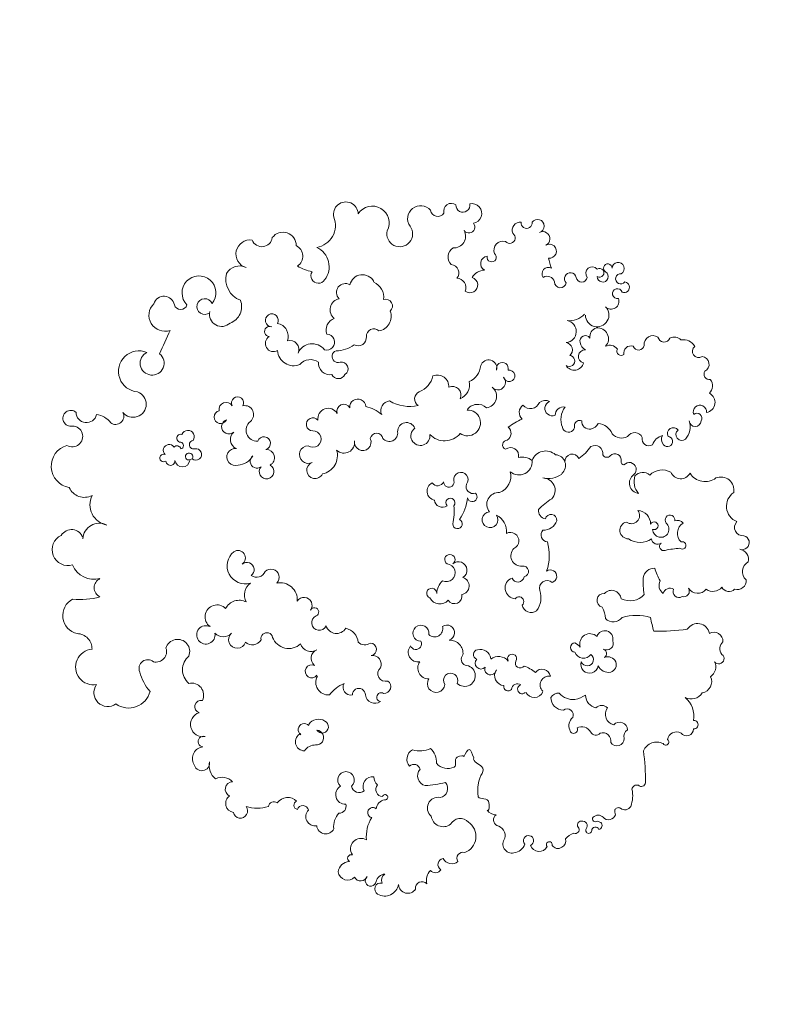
# Model space of a CAD drawing. Header units: millimetres. Extents: x 6567289036 to 6568990308, y 5976640423 to 5977332400.
# Tile 66 of 216: x 6568108347 to 6568110062, y 5976985820 to 5976988080. Entities that reach past the tile are written whole.
import ezdxf

# ---------------------------------------------------------------- set-up
doc = ezdxf.new("R2010")
doc.units = ezdxf.units.MM
doc.layers.add('ZAGOSPODAROWANIE_DRZEWA', color=110, linetype='Continuous', lineweight=5)

# ---------------------------------------------------------------- blocks, each defined once
blk = doc.blocks.new('drz_353_r')
at = {"color": 114, "lineweight": 15}
for centre, radius, start, end in [((-6.63670136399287, 155.6691348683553), 3.279959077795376, 341.4309206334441, 164.3966416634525), ((1.053173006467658, 154.0173418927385), 4.620750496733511, 74.87799514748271, 172.4478652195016), ((6.690894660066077, 160.8365162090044), 5.020688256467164, 208.0175590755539, 318.5763913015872), ((-13.57907548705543, 156.0356326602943), 3.818282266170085, 225.7097641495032, 7.762637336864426), ((10.8767960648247, 153.4333433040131), 4.103056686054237, 342.7444389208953, 95.8920315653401), ((-30.73116410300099, 145.9315611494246), 5.995372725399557, 79.15295363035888, 202.2104926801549), ((-23.32126256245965, 156.1389898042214), 7.623276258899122, 214.5118902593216, 338.1555621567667), ((12.14917031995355, 149.6871601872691), 3.660271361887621, 297.3506905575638, 43.70560371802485), ((10.36184669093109, 142.296100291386), 5.401218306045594, 325.1651845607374, 50.03950693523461), ((38.69170765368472, 142.7294653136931), 4.193658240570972, 87.09871517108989, 209.6337107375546), ((42.03821326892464, 149.5741323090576), 4.108509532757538, 220.2824870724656, 310.1999449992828), ((46.61878362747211, 144.9915206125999), 2.409691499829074, 306.8909975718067, 143.1678100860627), ((-88.49867492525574, 136.9828397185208), 3.565252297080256, 26.21625823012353, 174.998151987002), ((-84.03451029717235, 140.7723707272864), 2.55070497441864, 240.2511112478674, 7.065516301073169), ((-78.57114260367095, 137.3895719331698), 4.718184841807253, 43.96005399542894, 128.4208032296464), ((-70.9564190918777, 138.5514679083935), 4.71818792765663, 10.36789680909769, 153.391144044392), ((-42.71475038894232, 138.7331650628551), 8.10615391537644, 301.2628339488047, 37.47656684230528), ((36.05639354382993, 135.2218295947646), 5.527101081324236, 100.5273801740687, 237.882412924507), ((50.43719980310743, 138.1336177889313), 5.471516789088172, 34.31658100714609, 115.6897562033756), ((57.19586015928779, 136.5354538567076), 5.190789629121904, 9.465806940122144, 115.5593220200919), ((-94.45015356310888, 135.7175040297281), 2.871133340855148, 218.692770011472, 33.29677055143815), ((-66.62270831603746, 136.3466036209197), 3.069423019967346, 84.25147801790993, 292.027932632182), ((-63.75439388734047, 134.9760839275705), 2.263533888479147, 56.9005167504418, 220.6596809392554), ((-62.65553672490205, 134.1333202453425), 2.74241597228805, 272.8686036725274, 87.13139632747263), ((11.60255937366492, 135.2903670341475), 5.055992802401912, 302.4176229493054, 50.84262948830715), ((59.36209148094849, 132.3787146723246), 5.81632423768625, 331.2062987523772, 59.47859041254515), ((-94.1092441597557, 128.8660545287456), 5.677583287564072, 117.0485629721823, 192.8650552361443), ((-59.81139961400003, 122.9826067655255), 8.836544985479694, 49.56838747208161, 107.8381450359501), ((-40.8446293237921, 127.4787278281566), 4.916157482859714, 293.3944841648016, 61.62062045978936), ((15.75953341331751, 128.9336828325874), 2.540608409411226, 341.6108745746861, 124.7057161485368), ((73.21525761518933, 122.0011005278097), 11.57864273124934, 80.7965652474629, 139.1318820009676), ((76.9958542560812, 133.5643164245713), 1.933327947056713, 356.0366409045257, 183.9633590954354), ((78.8533960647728, 130.1950780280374), 3.236392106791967, 308.165092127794, 88.74006629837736), ((-96.65147537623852, 124.5038174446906), 4.30757412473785, 134.0099167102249, 207.0431927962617), ((-56.19042359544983, 128.0238429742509), 2.700130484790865, 218.6415009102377, 38.61124316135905), ((-13.56849287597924, 126.0626242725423), 3.250028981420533, 128.2797630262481, 203.6201062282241), ((-10.84875767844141, 131.6777885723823), 5.638269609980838, 212.9162566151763, 314.4162515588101), ((-5.314096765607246, 128.2631692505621), 1.702668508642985, 320.0053295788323, 201.0890334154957), ((35.2094200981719, 129.3366510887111), 39.27896202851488, 183.1637744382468, 193.1130512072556), ((15.93286466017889, 126.6871573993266), 2.663596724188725, 244.7148283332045, 32.85504173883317), ((-70.33635014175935, 116.3310225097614), 104.4255062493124, 359.3392687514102, 7.820719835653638), ((84.62962651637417, 125.5960090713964), 4.299065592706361, 151.4518817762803, 258.1432515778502), ((-101.5622159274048, 119.877643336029), 2.875814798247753, 282.2556499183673, 68.06788478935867), ((-56.64602316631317, 124.1327951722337), 2.756002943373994, 126.8643156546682, 298.1402403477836), ((-53.0084267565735, 121.4407828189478), 2.352390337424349, 308.3383556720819, 173.6107355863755), ((-31.88107804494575, 118.9538276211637), 8.078675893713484, 150.2163900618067, 224.6640277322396), ((-17.02922946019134, 122.5921734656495), 2.221402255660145, 77.44217612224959, 310.657993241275), ((-12.79944892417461, 118.3932747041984), 3.749767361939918, 271.6904383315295, 137.9046950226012), ((17.51677109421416, 122.5739682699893), 3.211440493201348, 147.9373043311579, 255.7062496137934), ((84.95126063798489, 120.6661469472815), 1.404964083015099, 301.0069459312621, 149.0518525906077), ((-53.94877498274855, 122.2895487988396), 3.607611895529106, 239.7151307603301, 311.6926194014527), ((-49.31841851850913, 120.8070770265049), 6.653145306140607, 194.2065662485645, 250.409118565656), ((-8.552775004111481, 116.8506082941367), 2.694846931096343, 274.3312309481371, 37.70019949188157), ((-4.897498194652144, 119.7502302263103), 1.971372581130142, 219.4132560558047, 20.02565739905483), ((-3.403280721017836, 144.3161582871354), 29.95524488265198, 286.5941863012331, 298.6037657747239), ((12.94700932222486, 122.2783624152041), 4.711370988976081, 244.7566410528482, 323.2881192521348), ((91.54007013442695, 116.4831808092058), 6.57813736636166, 153.074731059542, 247.2074903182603), ((-97.5798030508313, 114.7921437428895), 4.067764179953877, 145.9904980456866, 275.997559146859), ((-54.1048308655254, 112.8535494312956), 3.061389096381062, 254.4734277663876, 33.4065379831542), ((-34.24277043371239, 110.1024469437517), 4.638690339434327, 136.8493357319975, 230.3118739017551), ((-15.21255789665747, 107.5152531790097), 6.167555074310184, 88.95161902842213, 176.4084792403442), ((-14.35800058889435, 115.3239669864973), 1.801923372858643, 337.8690948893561, 245.6932248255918), ((-15.78650232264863, 108.8649696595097), 9.131628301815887, 324.5329460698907, 35.46705393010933), ((10.28060693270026, 115.3828649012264), 5.133896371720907, 177.4810051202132, 261.1554653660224), ((47.78219570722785, 107.1790864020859), 21.0004002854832, 161.9621034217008, 198.0378965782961), ((3.467772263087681, 233.6077760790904), 122.3723035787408, 281.4756519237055, 284.4878435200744), ((-97.63034566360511, 108.161076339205), 2.628940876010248, 289.9606463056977, 79.57799052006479), ((-53.21355397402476, 106.4125760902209), 3.887921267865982, 116.1051980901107, 236.7335922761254), ((-19.07018540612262, 104.8978435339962), 3.781870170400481, 322.6436857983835, 127.4152196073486), ((11.41995456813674, 141.442034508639), 31.19170643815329, 266.4549179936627, 280.6903634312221), ((11.37208539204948, 104.2558694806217), 8.760833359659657, 332.3830631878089, 48.24741894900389), ((101.8141667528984, 19.19133591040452), 92.12408876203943, 88.85943182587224, 98.0007784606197), ((103.4297413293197, 109.3938225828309), 1.915814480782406, 316.5435487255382, 83.46051351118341), ((-123.8560417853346, 101.5905719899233), 2.428401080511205, 336.7886501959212, 172.7357866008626), ((-93.71852924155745, 104.5886429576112), 3.209284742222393, 159.9281675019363, 284.1144362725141), ((-40.2011994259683, 103.9140893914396), 3.195877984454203, 42.17126164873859, 229.7124716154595), ((-33.9003942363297, 108.6984301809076), 4.735554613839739, 213.864426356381, 354.1815324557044), ((-34.57054608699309, 113.9069994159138), 7.830656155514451, 250.33999073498, 313.4097009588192), ((106.9186447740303, 107.3440629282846), 2.222257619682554, 160.7664101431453, 261.2130437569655), ((109.5812798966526, 91.94845271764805), 13.53653347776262, 68.72237088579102, 102.8135013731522), ((112.9374752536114, 101.8450717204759), 3.131178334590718, 321.0592651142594, 60.20151061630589), ((-132.4516420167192, 98.78043434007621), 2.785751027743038, 30.92568724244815, 267.0859469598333), ((-127.7011163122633, 100.0133939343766), 2.369160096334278, 175.1887442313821, 52.68536922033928), ((-120.8950203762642, 98.4811655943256), 2.272480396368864, 108.7158376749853, 11.85344306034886), ((-94.50224714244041, 100.2179606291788), 2.009147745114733, 240.452127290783, 38.77601154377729), ((-60.4143996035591, 100.3636776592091), 5.789293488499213, 311.0579408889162, 28.90260844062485), ((-44.47661658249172, 97.31120849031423), 2.94737019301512, 79.81171296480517, 227.0033223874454), ((-43.74372033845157, 101.6881435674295), 1.491123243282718, 261.843568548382, 351.8302150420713), ((-12.26122401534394, 103.5217756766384), 3.912225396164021, 193.5808402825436, 0.6547493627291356), ((19.74218251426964, 95.77417023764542), 4.462081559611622, 97.82386667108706, 227.4345503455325), ((24.48722760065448, 96.59973386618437), 5.261757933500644, 316.3756850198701, 50.78437285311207), ((79.43205346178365, 99.48001944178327), 3.604869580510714, 90.40251346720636, 227.4829822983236), ((82.25796976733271, 104.8249122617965), 3.340294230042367, 211.3957141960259, 287.5309696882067), ((83.2962255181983, 98.22169080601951), 3.418220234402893, 303.7006260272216, 90.53786476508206), ((116.8583875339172, 98.89465631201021), 1.78096490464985, 146.5216518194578, 240.888111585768), ((-132.625234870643, 94.02242656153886), 1.976117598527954, 89.07298489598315, 330.475938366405), ((-117.3715382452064, 95.612733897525), 3.579425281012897, 314.246166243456, 111.2867539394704), ((-92.95473696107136, 95.03711418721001), 4.269493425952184, 126.4788115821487, 207.7584702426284), ((-53.96649121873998, 89.19199282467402), 7.302302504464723, 111.2394049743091, 176.1872776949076), ((-47.81189339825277, 93.60945585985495), 2.03635472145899, 296.3365302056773, 49.39655265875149), ((37.55594900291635, 92.70236961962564), 3.740494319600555, 76.6158912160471, 253.4920222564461), ((39.6272310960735, 93.53014497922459), 3.058679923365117, 330.1153852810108, 113.2101374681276), ((49.98677489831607, 94.08660384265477), 4.168917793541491, 117.4453891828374, 202.550643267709), ((49.27074795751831, 94.16875275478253), 3.813111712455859, 18.4879307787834, 108.4290538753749), ((47.54349779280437, 94.4383492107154), 5.425541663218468, 296.8503566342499, 9.972383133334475), ((72.22776983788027, 97.80887474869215), 4.868944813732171, 232.7561332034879, 348.3173003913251), ((84.41241785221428, 91.71778830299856), 3.742397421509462, 77.96351266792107, 198.0035567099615), ((116.0595637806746, 105.9734165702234), 8.732330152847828, 269.341091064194, 284.8945948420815), ((117.43825859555, 94.4466457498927), 3.206949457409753, 309.4653554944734, 74.33571135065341), ((-130.4838234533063, 90.30963309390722), 1.989374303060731, 328.0254923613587, 211.9745076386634), ((-128.7410499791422, 91.76977486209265), 2.514205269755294, 268.7415112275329, 149.4262598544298), ((-111.1147360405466, 89.1755635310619), 5.397478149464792, 270.4001136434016, 134.1460021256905), ((-100.1463018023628, 89.32887309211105), 5.048550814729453, 47.4590660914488, 185.6162133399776), ((-47.45620344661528, 88.10922251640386), 3.715834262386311, 81.5235624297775, 209.0219035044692), ((19.89553161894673, 92.2501714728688), 3.180534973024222, 175.7148065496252, 346.810497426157), ((28.95005738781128, 80.11282605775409), 12.87330084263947, 92.9118312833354, 117.5685740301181), ((44.32859666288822, 91.28045450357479), 2.174085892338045, 33.73454686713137, 160.501025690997), ((71.6859858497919, 91.28362553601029), 3.578023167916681, 132.2326987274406, 227.767301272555), ((79.23543749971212, 88.54666638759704), 2.583659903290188, 296.0750098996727, 51.23159102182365), ((121.8845947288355, 89.62826612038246), 3.359462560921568, 135.7884477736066, 224.2115522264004), ((116.4078143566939, 92.11784097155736), 5.571994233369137, 330.0426918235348, 346.3145920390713), ((123.221759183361, 89.58203678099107), 1.855467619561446, 10.52882097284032, 138.9907580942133), ((-130.2728657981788, 86.93859023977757), 2.995922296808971, 129.3235252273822, 309.3228084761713), ((-101.1429872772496, 90.04601265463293), 4.205811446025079, 196.7374014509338, 278.3823849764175), ((-62.25653642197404, 85.67443770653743), 3.591299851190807, 265.8202528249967, 10.13688238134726), ((-63.96582579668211, 85.00429598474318), 5.403780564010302, 13.94448640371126, 59.86150906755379), ((-65.66132505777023, 65.84819490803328), 25.34207140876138, 36.23694425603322, 53.8316598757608), ((39.86852177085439, 85.86607622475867), 4.685713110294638, 136.0847328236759, 287.9789611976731), ((42.38650457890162, 82.85647091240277), 4.081666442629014, 289.1539419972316, 55.6413665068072), ((47.06757550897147, 84.5955369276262), 2.882847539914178, 290.2485199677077, 145.5585031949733), ((49.32973333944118, 85.66919827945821), 3.984306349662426, 251.4971789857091, 80.40267095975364), ((63.33459877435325, 89.89380406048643), 6.078349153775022, 271.5115232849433, 348.0417952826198), ((82.5344402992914, 82.13168942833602), 4.630690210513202, 117.8513411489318, 207.910139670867), ((120.1913433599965, 88.45184416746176), 1.367753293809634, 238.4969749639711, 40.24219532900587), ((125.6423214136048, 88.365746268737), 1.665742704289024, 110.9773836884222, 269.6530524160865), ((125.4971967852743, 85.33206036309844), 1.374622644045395, 236.6048102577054, 84.36237605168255), ((-128.790807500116, 82.09269448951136), 2.562350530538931, 279.3529952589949, 80.6470047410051), ((-117.9852245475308, 76.41648184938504), 9.49950433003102, 353.5575597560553, 46.93689709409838), ((-99.1905635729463, 83.77696083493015), 2.497622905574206, 122.42749847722, 286.0622586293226), ((-99.13134150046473, 85.97061539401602), 4.637021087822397, 277.8312866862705, 331.7835873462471), ((-92.0683114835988, 83.52385154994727), 2.987882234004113, 175.1163643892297, 348.6426147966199), ((-90.19795926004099, 78.66487398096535), 4.399928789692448, 301.8936954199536, 76.0727023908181), ((-60.12997179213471, 81.18036705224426), 2.556638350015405, 159.0934623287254, 254.0916347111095), ((50.14124869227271, 72.36428728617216), 12.63784614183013, 134.2995786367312, 148.3231947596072), ((47.61284514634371, 74.66367659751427), 18.33124360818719, 13.68568244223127, 29.95767967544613), ((123.4147787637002, 82.41007674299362), 2.2149456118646, 53.23209208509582, 190.2783545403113), ((123.0298167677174, 81.9309428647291), 1.796400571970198, 177.3224161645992, 322.7491053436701), ((-127.7562140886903, 76.89320700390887), 2.741796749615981, 103.0300061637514, 314.248518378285), ((-103.5101525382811, 74.48921759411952), 5.108697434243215, 4.940708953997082, 170.2930474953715), ((-95.09990538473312, 74.48478111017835), 3.350140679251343, 39.47779325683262, 172.3768001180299), ((-89.98652842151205, 76.34224415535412), 2.542146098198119, 326.2310160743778, 173.8467849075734), ((-60.07610952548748, 76.01080140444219), 2.81392009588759, 280.4636433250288, 105.5559696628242), ((-43.91410531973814, 77.75034794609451), 3.344117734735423, 113.0033141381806, 275.1478305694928), ((41.55593540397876, 79.17632031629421), 2.1768845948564, 184.6256858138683, 355.3743141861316), ((56.99792316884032, 78.18269799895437), 8.465330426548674, 310.8110801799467, 5.545557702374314), ((72.53929120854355, 75.39779830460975), 2.852502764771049, 67.72323637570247, 216.4697404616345), ((77.50480047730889, 81.2834645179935), 5.061994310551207, 219.8859820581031, 292.0692576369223), ((79.18864978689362, 78.35377730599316), 1.774865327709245, 277.0578099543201, 114.8640215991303), ((125.101827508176, 79.14132490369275), 1.819317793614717, 339.3923062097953, 110.6665458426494), ((133.5306652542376, 80.34470098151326), 6.974057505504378, 195.3293931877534, 234.1159530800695), ((-126.2529198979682, 72.30559294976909), 2.655430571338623, 268.7815224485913, 81.12114144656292), ((-64.90039806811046, 73.86762611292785), 3.997780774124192, 170.7850430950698, 267.8610333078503), ((-63.13913870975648, 81.70748325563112), 9.187492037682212, 231.5947759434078, 292.8932062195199), ((-42.06003569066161, 69.752875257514), 4.918779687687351, 40.24721248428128, 176.5873595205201), ((-47.1254515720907, 66.60604422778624), 11.08913002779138, 347.8672120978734, 34.77529373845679), ((64.50697120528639, 73.66048067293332), 5.738572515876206, 269.5238626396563, 0.4173008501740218), ((130.2540848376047, 71.44289586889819), 3.351066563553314, 26.48494508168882, 104.00959733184), ((130.8036294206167, 71.14361815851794), 3.036303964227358, 301.1463687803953, 36.21098894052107), ((-140.4058659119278, 67.31246768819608), 3.195680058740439, 352.9989309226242, 211.16241818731), ((-153.8971195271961, 137.2441893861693), 72.26849512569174, 283.3307621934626, 287.1448010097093), ((-130.0296794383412, 66.79609275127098), 2.916654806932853, 151.5155718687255, 304.5783351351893), ((-125.3471669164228, 66.23903545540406), 3.544820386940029, 105.7502124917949, 211.3524410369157), ((-68.20523262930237, 68.58715140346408), 3.407406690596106, 201.3914763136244, 22.16408502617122), ((-42.05275626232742, 65.58900821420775), 6.63641967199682, 137.8134528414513, 249.5562909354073), ((-30.65217438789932, 64.25054603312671), 5.631898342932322, 46.18747175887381, 179.7476345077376), ((3.251809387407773, 87.61057398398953), 35.6740318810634, 212.7447669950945, 225.2948676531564), ((-16.94911657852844, 68.00456055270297), 2.635777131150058, 83.36923473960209, 257.687044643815), ((-18.87544587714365, 64.44814699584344), 6.565145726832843, 358.491800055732, 70.13672690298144), ((8.870928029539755, 67.6824329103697), 2.936031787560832, 18.27468822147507, 214.8083968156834), ((14.37512378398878, 66.26381899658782), 3.584716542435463, 139.2644400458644, 286.837121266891), ((66.38175775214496, 71.29372253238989), 3.881198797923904, 172.8686080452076, 240.3084819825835), ((132.0635767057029, 67.2226450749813), 1.358322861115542, 76.78551807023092, 311.3146765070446), ((-151.9708629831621, 61.85463176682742), 3.046335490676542, 16.29035265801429, 235.6989837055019), ((-146.0977657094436, 64.19226792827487), 3.301005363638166, 26.37677544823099, 206.6984284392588), ((-67.82395314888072, 65.33101597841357), 4.084609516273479, 150.4683122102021, 219.9329258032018), ((-21.36771039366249, 66.15006028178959), 3.923265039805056, 263.0360351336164, 349.415493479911), ((-10.13124205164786, 66.6645889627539), 3.235222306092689, 227.6044522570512, 353.9780768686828), ((-0.7150015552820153, 45.68149882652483), 21.55429839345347, 70.55559335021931, 106.7139220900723), ((18.71761720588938, 53.67514430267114), 9.735486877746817, 52.41661212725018, 109.840003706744), ((55.42417719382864, 63.87527713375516), 3.931064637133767, 100.7349118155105, 231.164908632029), ((58.70312207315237, 67.0983934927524), 4.061769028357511, 170.9464108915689, 315.9705902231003), ((60.22049811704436, 60.31230484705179), 4.309041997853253, 297.3635985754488, 66.88299108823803), ((131.0868873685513, 62.5174048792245), 4.133896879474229, 288.1421963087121, 63.05138115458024), ((-153.3689007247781, 56.80979861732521), 2.548298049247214, 262.8156400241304, 97.1843599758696), ((-72.65991671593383, 58.52678671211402), 4.516125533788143, 311.1129562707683, 67.833934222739), ((-38.05393572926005, 54.80186047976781), 7.795870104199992, 144.1232696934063, 193.2324615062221), ((-43.78310700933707, 53.28591987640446), 6.112971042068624, 318.9634826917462, 95.51659006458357), ((21.19992091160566, 58.91671974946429), 4.249550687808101, 281.6236282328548, 35.59520508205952), ((66.65378522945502, 49.79744171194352), 17.57529323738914, 141.1875711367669, 160.653238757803), ((130.2217627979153, 57.68489131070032), 2.334509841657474, 22.78582417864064, 312.131648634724), ((-150.0533872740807, 53.85757001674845), 3.658852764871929, 173.3464083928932, 292.9798558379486), ((-66.34760143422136, 57.59589358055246), 4.157275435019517, 216.4790889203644, 315.9017683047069), ((-36.35689120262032, 66.62464343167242), 29.51961477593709, 203.8196391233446, 218.1686497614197), ((-0.571217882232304, 54.33988597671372), 4.739120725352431, 224.7477034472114, 5.016872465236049), ((6.605101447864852, 55.18456779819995), 2.492765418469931, 10.05678795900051, 189.9389921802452), ((8.660927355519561, 52.80652416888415), 2.841443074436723, 290.0950827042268, 81.93511736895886), ((20.42951456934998, 53.33360634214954), 2.159697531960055, 41.13450243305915, 234.2597271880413), ((48.73969799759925, 53.85293402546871), 2.212303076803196, 243.7279040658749, 53.0046080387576), ((60.72278544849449, 54.75023227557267), 2.068385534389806, 196.0813778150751, 44.38031982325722), ((129.8364241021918, 50.16440018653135), 6.109248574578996, 7.630535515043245, 71.37218097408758), ((-146.5267721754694, 49.02846105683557), 2.55650539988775, 311.6441995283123, 145.1567974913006), ((-83.17835640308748, 48.77740365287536), 2.639930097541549, 281.8979642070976, 190.7848818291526), ((-46.55925664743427, 49.43561883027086), 3.697130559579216, 75.64804168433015, 218.8191241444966), ((-7.450867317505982, 49.36883501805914), 3.875527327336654, 24.94954766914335, 208.1335130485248), ((14.24863618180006, 51.87654532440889), 4.928265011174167, 200.6561358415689, 356.5577227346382), ((46.63532179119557, 50.13806027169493), 2.064612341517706, 56.97795974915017, 303.0220402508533), ((61.02053707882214, 52.60872476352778), 2.771735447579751, 145.5343169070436, 264.544647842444), ((59.49743693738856, 48.31522544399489), 1.985120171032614, 256.2069449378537, 50.61588208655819), ((131.7878368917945, 50.13099505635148), 4.189754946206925, 230.975108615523, 11.63004788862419), ((-140.8420943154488, 45.93858888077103), 4.156710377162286, 163.5163486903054, 291.1332023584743), ((-86.56878461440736, 45.67188995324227), 2.730471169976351, 73.02598731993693, 286.9740126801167), ((-80.24641839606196, 43.6137269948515), 3.515640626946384, 311.2651199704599, 132.7776524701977), ((-56.77019592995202, 45.95215884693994), 3.703542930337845, 32.84393152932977, 138.9946666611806), ((-51.45846587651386, 47.99376208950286), 2.200441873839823, 180.858704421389, 336.5477827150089), ((-37.08812606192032, 41.60973302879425), 7.94111437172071, 20.32267693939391, 105.2145491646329), ((-11.69333322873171, 39.13166386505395), 8.450105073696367, 84.39835346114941, 153.3250483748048), ((51.51991962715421, 43.91805903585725), 5.855239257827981, 129.9462190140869, 217.810309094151), ((54.39756910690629, 46.77598328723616), 4.642877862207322, 236.0376921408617, 355.1984214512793), ((127.9978866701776, 42.23238089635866), 4.784429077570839, 76.06935760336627, 169.9245668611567), ((-137.6589424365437, 40.77076116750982), 2.122121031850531, 258.6167830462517, 142.5404038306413), ((-86.6978343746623, 39.36999161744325), 3.804821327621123, 75.9113920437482, 252.1615154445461), ((-73.73973343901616, 37.79685647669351), 5.255009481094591, 6.147651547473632, 142.8395531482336), ((-24.13889464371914, 44.04921997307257), 5.511650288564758, 176.6870515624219, 308.761732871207), ((-17.09225254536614, 40.03067121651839), 3.606713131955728, 184.4397010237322, 126.6279025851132), ((51.47208067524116, 40.27381524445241), 2.672016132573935, 252.0496418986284, 82.86776635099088), ((113.408382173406, 42.66370945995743), 4.897054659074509, 305.5021015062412, 1.320595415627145), ((120.691826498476, 44.69047125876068), 3.060078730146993, 218.7146148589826, 328.0113532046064), ((-157.7275273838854, 31.69515336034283), 4.512512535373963, 8.596508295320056, 192.946900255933), ((-134.7021526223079, 39.11701333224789), 3.402486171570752, 187.2031302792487, 330.2034415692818), ((-124.8368179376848, 37.81090780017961), 6.923367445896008, 183.1850089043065, 239.7008802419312), ((-64.31477482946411, 34.35316307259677), 5.804578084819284, 136.3521770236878, 237.0834508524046), ((47.16533099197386, 35.57611472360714), 4.785289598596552, 96.72199699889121, 195.8435663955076), ((48.77130155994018, 35.85650859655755), 2.653515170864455, 224.9705485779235, 44.97054857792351), ((-151.4706905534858, 30.34883373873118), 2.702932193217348, 305.7735251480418, 131.6133985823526), ((-124.88925151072, 30.78163304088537), 3.597633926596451, 322.2123346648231, 163.0038288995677), ((-88.60881295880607, 26.96085868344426), 8.818793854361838, 23.83835908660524, 85.15115206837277), ((-61.55787867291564, 29.73714800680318), 5.916773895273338, 324.510659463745, 182.486692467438), ((-32.45751425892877, 32.32421316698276), 3.321996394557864, 252.0999698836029, 17.83133396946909), ((-27.63857455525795, 31.86276307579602), 2.220500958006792, 281.3022570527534, 138.2462808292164), ((44.76413789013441, 34.66915923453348), 2.23824545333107, 190.2813164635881, 342.0982531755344), ((54.53601927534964, 28.38043744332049), 4.875485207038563, 315.8517813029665, 176.9397935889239), ((128.2632653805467, 25.66176044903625), 7.92364043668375, 20.13736171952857, 145.9708561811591), ((-161.489747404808, 27.55211558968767), 3.195856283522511, 266.166080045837, 101.4711808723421), ((-147.3474307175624, 23.30560103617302), 5.476556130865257, 357.8408600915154, 117.669736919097), ((-123.7365859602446, 24.71444956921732), 4.216497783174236, 66.36400946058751, 179.0440256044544), ((-79.21290330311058, 23.56898812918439), 7.081958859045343, 23.0920691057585, 100.819986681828), ((-35.59912012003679, 26.65519133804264), 3.284206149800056, 49.78285531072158, 279.6719942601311), ((-29.05496863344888, 9.32517486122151), 20.4441686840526, 54.79107636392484, 84.8037408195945), ((-15.25873622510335, 25.10510590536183), 2.211291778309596, 272.1452659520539, 155.2984187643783), ((6.068576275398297, 25.50688833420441), 3.933852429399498, 32.07897309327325, 221.5948707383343), ((13.2620331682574, 26.40771675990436), 4.039023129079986, 9.492190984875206, 162.8887737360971), ((17.96487917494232, 23.69459271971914), 3.454882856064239, 303.2746909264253, 102.0138062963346), ((44.24927097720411, 21.54764063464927), 6.09021094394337, 83.2878687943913, 182.0626281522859), ((46.94059186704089, 29.8020928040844), 2.963907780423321, 228.0974877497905, 336.9309921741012), ((125.04821347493, 26.35610455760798), 5.021974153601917, 131.8670721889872, 242.3974214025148), ((138.2646082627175, 27.53790020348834), 2.699944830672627, 161.6108972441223, 304.705769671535), ((-158.8500231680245, 22.28632621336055), 3.529341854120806, 143.9480078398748, 285.5065262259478), ((-137.7671696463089, 25.47678178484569), 4.746038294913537, 210.0626358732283, 317.2720201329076), ((-130.4559243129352, 21.86684898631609), 3.844681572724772, 49.37236224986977, 174.1830905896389), ((-74.37892402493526, 22.79984089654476), 3.924759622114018, 64.64724514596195, 205.2840320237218), ((-56.74898920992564, 26.01244805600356), 0.4242859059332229, 51.95874328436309, 128.0412567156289), ((-62.57113675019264, 19.13972723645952), 9.235746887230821, 313.0854116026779, 50.85143954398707), ((-34.45569383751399, 21.10402711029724), 2.388093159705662, 268.3509488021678, 104.3445264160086), ((-24.89429711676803, 21.85075127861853), 2.069199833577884, 49.22299610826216, 310.7770038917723), ((-20.6667436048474, 2.214103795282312), 21.39773868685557, 75.13124482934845, 97.72465153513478), ((1.160802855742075, 21.58959932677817), 2.359965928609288, 33.59357079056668, 326.4064292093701), ((7.229403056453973, 19.91804177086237), 4.119062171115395, 335.2662777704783, 174.9051420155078), ((34.79849043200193, 20.21592673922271), 3.543678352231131, 18.29706243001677, 214.7779961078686), ((56.65382555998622, 21.96244977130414), 3.322527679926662, 65.44841534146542, 304.9528441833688), ((90.24203400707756, 20.6266552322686), 6.859108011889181, 310.6392861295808, 25.80057773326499), ((136.3410798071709, 22.46179981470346), 4.487385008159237, 297.8213398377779, 39.53614431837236), ((-159.7163272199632, 16.04333769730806), 3.36945610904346, 278.9990264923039, 57.51089549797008), ((-78.22592800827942, 15.81083957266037), 5.321077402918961, 86.78706453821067, 202.0726024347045), ((-35.71067237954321, 15.96045272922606), 3.000888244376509, 304.7195779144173, 66.7152248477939), ((-26.4192688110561, 18.12522873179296), 3.596284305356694, 274.1737490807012, 36.88653613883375), ((17.01106063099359, 23.85875378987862), 8.280682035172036, 223.1584190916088, 268.0052176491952), ((16.46184599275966, 16.9875832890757), 5.111909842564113, 297.4025719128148, 48.3304757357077), ((32.93861360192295, 14.60554838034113), 3.739730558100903, 314.2539666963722, 106.3186842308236), ((58.14933783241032, 15.26151034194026), 3.99858338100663, 236.5050775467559, 84.14398995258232), ((106.3398119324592, 16.41344411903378), 4.145646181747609, 9.926498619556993, 131.530086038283), ((19.89471263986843, 2.396360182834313), 85.42958530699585, 5.310347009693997, 11.56066416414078), ((118.2313842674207, 18.57518419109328), 5.590372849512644, 277.5265562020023, 36.56699671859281), ((141.1743378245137, 18.86638711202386), 2.764240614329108, 187.7605122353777, 329.6422659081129), ((-85.54024974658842, 3.617936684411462), 10.46823916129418, 22.02487911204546, 76.84045727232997), ((-30.24776833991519, 15.27965998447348), 4.156852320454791, 205.4422083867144, 349.7290880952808), ((16.64318072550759, 13.26493677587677), 2.31952073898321, 88.03233427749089, 339.4111861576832), ((94.07828191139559, 7.086974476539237), 8.358673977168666, 85.67023575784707, 137.8919862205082), ((115.2028040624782, 16.14263144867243), 4.879945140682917, 168.3495426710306, 320.4143102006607), ((141.9418258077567, 14.95264780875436), 2.991797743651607, 310.9126428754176, 57.26702291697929), ((-155.3290390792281, 8.170138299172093), 5.963262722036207, 130.3411859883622, 305.4753879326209), ((-55.5999300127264, 8.072391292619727), 4.372596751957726, 216.7788229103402, 98.71296139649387), ((35.00564007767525, 8.286854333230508), 3.680332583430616, 81.52015599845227, 359.7503086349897), ((50.93823236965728, 11.86975524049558), 5.004761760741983, 235.433117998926, 0.6548262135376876), ((78.1722299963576, 7.758530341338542), 10.88675662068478, 342.5919831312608, 26.94511070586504), ((100.4820531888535, 11.36697955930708), 4.600335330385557, 228.6401497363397, 346.626133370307), ((148.6042965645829, 17.70766390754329), 6.875975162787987, 226.8435266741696, 282.1385753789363), ((151.9763101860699, 8.767237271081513), 2.937757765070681, 130.9693297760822, 279.1095441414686), ((-72.55733672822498, 8.97709652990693), 3.578308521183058, 203.615760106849, 326.868139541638), ((-87.17971002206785, 3.14734223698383), 18.03977082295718, 329.3975281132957, 12.40061891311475), ((-57.68953965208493, 1.662905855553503), 4.046101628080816, 110.4343857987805, 272.2119119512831), ((39.87221468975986, 5.982924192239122), 2.577149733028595, 290.5691582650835, 117.4068421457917), ((43.6928220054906, 6.965226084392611), 4.474954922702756, 229.3498623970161, 10.08085102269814), ((98.03850487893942, 5.159322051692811), 2.818560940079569, 102.2136719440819, 225.8644035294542), ((150.1495056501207, 2.272934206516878), 4.262256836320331, 273.2583802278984, 57.47116390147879), ((-148.3345529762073, -1.411028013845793), 5.900133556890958, 255.8537677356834, 126.7923397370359), ((92.83047990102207, 6.640154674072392), 4.775754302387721, 206.6036873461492, 312.8073663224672), ((-56.94232731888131, -6.226963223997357), 3.891924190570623, 310.8672978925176, 98.73507689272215), ((149.158365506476, -8.365288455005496), 6.500933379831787, 330.7913004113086, 79.06315468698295), ((-153.3842016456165, -13.95787012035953), 7.720395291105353, 62.14141250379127, 237.1616184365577), ((-119.1682012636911, -16.31081537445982), 7.57662569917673, 82.61987315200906, 156.8107498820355), ((-115.2258464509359, -7.853119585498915), 3.115530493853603, 41.79600832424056, 197.6346147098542), ((-110.4722040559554, -12.03214221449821), 6.71120773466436, 8.310128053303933, 111.2366959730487), ((-67.20761503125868, -5.620573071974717), 4.464302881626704, 185.3435001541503, 294.2033834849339), ((53.49877763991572, -7.891165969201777), 3.564640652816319, 222.6679263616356, 15.98887769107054), ((59.5079284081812, -8.65423641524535), 3.11667952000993, 356.5474802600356, 145.95279226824), ((64.37114431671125, -9.897356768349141), 2.045510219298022, 148.9374346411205, 348.44486350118), ((110.2954528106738, -8.107214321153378), 1.207422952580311, 342.6954934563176, 255.6834305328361), ((116.3134767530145, -7.268574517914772), 5.010526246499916, 193.8307296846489, 261.2070493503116), ((148.3779728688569, -6.27304963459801), 3.481390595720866, 215.2904401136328, 292.4697009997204), ((149.9862556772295, -7.854038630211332), 4.470667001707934, 185.5230542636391, 257.5879425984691), ((-123.7113109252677, -18.51944202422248), 5.898656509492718, 118.3320081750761, 257.3931272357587), ((-101.4150478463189, -13.38278089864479), 3.350271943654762, 136.1585398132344, 273.9278938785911), ((-55.1533245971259, -19.38295645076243), 14.08675904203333, 136.5346094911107, 170.2803267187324), ((-53.94013933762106, -12.04282275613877), 2.908595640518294, 99.01318740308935, 260.9868125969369), ((42.38830932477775, -14.87866666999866), 2.850513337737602, 8.44631934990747, 179.1727175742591), ((49.14254969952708, -13.88497624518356), 3.976436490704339, 64.12796190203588, 188.3142116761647), ((62.82863278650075, -12.79955460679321), 4.334798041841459, 276.9252174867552, 35.09884221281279), ((105.1744277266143, -13.8955221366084), 4.36501373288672, 171.4158201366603, 299.8783403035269), ((101.2092953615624, -9.026070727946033), 4.232497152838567, 265.2432437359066, 323.6003577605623), ((106.776446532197, -9.145829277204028), 3.223111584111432, 227.9104215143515, 357.665105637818), ((117.3372431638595, -13.7644532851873), 2.363830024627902, 139.2107253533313, 347.7062986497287), ((148.582354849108, -14.70727364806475), 2.526201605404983, 219.5350171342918, 79.90091834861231), ((152.4362657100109, -10.09936908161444), 2.794930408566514, 167.4097743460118, 329.0280122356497), ((-100.7809661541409, -20.54812258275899), 3.844288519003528, 331.4023750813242, 96.04117109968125), ((-68.85800507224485, -20.66669182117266), 3.666387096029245, 92.81202923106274, 275.3689713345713), ((-52.76096456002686, -18.41260130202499), 3.860361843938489, 261.2240828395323, 115.0553838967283), ((35.57939181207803, -17.41741928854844), 4.72517168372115, 319.270516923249, 33.09252655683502), ((63.34769101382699, -20.12300454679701), 3.020279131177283, 89.93161744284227, 270.0683825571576), ((104.4563965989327, -19.9542764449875), 3.679305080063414, 282.191080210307, 38.17231553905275), ((128.1871148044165, -0.8067250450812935), 15.94162674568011, 237.6072537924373, 276.1507180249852), ((133.9589906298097, -19.21602888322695), 4.802646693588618, 147.7967750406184, 305.1995627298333), ((145.5461122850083, -19.29014979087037), 3.167522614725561, 296.8282412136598, 69.91163613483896), ((-157.3344233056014, -26.13330760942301), 5.693640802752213, 92.37886122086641, 283.0200208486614), ((-108.6412621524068, -30.7429987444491), 14.00146377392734, 0.4742727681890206, 36.63449274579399), ((-52.50649629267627, -26.96533855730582), 4.812065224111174, 315.192588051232, 100.0947907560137), ((39.88371840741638, -27.79876357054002), 7.334007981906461, 95.66220486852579, 167.1169348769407), ((102.3555249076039, -26.06945701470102), 3.824468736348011, 41.19424706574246, 318.8057529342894), ((143.9902134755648, -25.3005103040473), 4.364562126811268, 277.82437996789, 46.84124950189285), ((-121.4975005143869, -26.35232581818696), 4.070672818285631, 149.3296691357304, 315.9259375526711), ((-86.40749341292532, -28.23821356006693), 3.112720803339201, 33.03976029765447, 190.5157067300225), ((-85.22879169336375, -29.56137497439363), 3.341992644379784, 295.3463107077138, 64.65368929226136), ((-66.93697972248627, -27.06650630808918), 3.170140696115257, 119.8518170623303, 289.0878977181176), ((30.08617327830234, -30.43351915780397), 5.02446907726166, 287.5394453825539, 58.19353229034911), ((59.84883104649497, -23.83034206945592), 3.569217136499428, 239.9119224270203, 11.09849238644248), ((74.34252685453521, -19.69707403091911), 17.8125990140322, 203.917343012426, 231.8991068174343), ((109.0705912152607, -26.37405556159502), 4.43026026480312, 209.9868537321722, 2.098313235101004), ((114.5092472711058, -29.13332763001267), 3.091589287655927, 357.2217062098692, 109.0949607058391), ((138.3483932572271, -23.63431823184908), 1.694577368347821, 163.057851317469, 329.0608125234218), ((145.0765968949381, -24.37098785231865), 5.276457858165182, 181.46131359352, 264.6474891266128), ((-152.2041581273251, -41.10042729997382), 10.17532270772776, 9.187009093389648, 112.2175423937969), ((-113.5106966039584, -28.2082616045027), 5.15541145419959, 190.9080252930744, 321.0518057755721), ((-104.2874056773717, -29.71757781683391), 5.493835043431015, 198.3707846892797, 290.9898157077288), ((-98.65927331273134, -34.97340829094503), 3.662416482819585, 344.05595543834, 178.0199233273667), ((-92.04642056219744, -29.73853570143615), 2.741832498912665, 198.9096801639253, 19.87713599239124), ((-63.48570993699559, -34.20307030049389), 4.793304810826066, 120.2476968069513, 278.6755179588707), ((-46.59007007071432, -38.560276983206), 8.576908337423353, 11.48636563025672, 106.963112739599), ((123.5905274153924, -23.25089908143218), 8.503432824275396, 225.1856108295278, 277.9798702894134), ((-133.2939293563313, -43.55025287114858), 9.756869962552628, 52.02595716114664, 155.3173468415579), ((-129.1192849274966, -38.73262058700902), 3.406189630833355, 237.4685417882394, 57.52679421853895), ((-90.8185383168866, -41.57408676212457), 7.06790848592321, 127.6691977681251, 246.5978283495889), ((-88.8063332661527, -33.56201737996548), 5.103261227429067, 262.5510318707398, 11.0756387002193), ((30.2041301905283, -38.36234409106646), 3.434552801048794, 203.9180725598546, 66.01332519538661), ((57.50163075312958, -34.06359743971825), 5.86008672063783, 241.6361811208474, 3.417593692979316), ((79.72640943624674, -38.68056088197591), 5.284434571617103, 147.0678136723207, 237.1498567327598), ((77.92120164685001, -37.01975144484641), 2.895940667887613, 302.4383417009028, 155.2578718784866), ((122.9580133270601, -35.39978823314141), 4.145292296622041, 276.184362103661, 64.06413818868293), ((-84.05621092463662, -42.33117438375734), 6.560729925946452, 145.5749363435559, 229.3055994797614), ((-60.9227287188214, -41.29548692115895), 2.987738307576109, 128.0129300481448, 359.2002933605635), ((-54.15130268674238, -41.26854471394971), 3.78460128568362, 324.1403767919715, 181.0392447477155), ((-39.82546559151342, -40.28634346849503), 3.805767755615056, 199.4413420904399, 64.46494532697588), ((25.24180527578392, -40.5758317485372), 1.999085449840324, 24.24858605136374, 245.6827489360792), ((38.42007069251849, -42.16480433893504), 4.992576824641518, 287.4364214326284, 33.94064600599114), ((46.48487031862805, -37.83845361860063), 4.213898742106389, 201.4185856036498, 320.6573358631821), ((52.47015343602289, -41.77964134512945), 3.00756893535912, 155.0272409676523, 53.01297960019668), ((82.8739525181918, -39.72049972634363), 3.409068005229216, 355.5308870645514, 175.6822004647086), ((92.3463952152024, -40.0440687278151), 6.074016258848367, 179.453553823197, 236.3574871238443), ((119.2133503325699, -40.24299881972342), 4.252967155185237, 225.4689355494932, 9.774665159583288), ((-156.0030670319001, -35.85581121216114), 25.70314446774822, 330.8025581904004, 347.0763864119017), ((-47.0291498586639, -43.39244865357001), 4.055974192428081, 181.315563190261, 26.96850956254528), ((22.18003067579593, -45.3079502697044), 3.671729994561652, 52.43376236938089, 238.4852484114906), ((79.24632593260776, -45.20919361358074), 2.799544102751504, 131.7315568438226, 325.9646567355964), ((84.84836886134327, -45.1615032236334), 4.133410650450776, 202.9932953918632, 0.8421625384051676), ((116.7885994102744, -45.88288029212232), 2.667057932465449, 102.0730326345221, 250.291148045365), ((-143.0521493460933, -54.98705853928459), 6.070865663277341, 89.30412479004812, 233.7847515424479), ((-138.125336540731, -51.29935181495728), 5.406451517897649, 32.50164374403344, 153.8504085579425), ((-95.31687918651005, -51.83593229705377), 4.136789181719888, 65.87097048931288, 195.88980898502), ((-95.22605199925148, -50.08292428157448), 7.430672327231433, 273.5978183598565, 21.94876718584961), ((19.6489022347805, -56.28153795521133), 7.867245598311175, 85.53950737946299, 191.6968082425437), ((34.01349650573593, -52.31173624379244), 7.989082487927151, 291.1203032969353, 42.36802097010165), ((116.2613350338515, -52.87962320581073), 5.851004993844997, 134.8977420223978, 233.9087382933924), ((113.9602042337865, -48.01271810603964), 1.966217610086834, 201.5507853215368, 348.8275437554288), ((-101.3844637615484, -58.52769801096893), 5.938655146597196, 69.4062273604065, 170.0243956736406), ((-108.6879790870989, -60.08503941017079), 2.967125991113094, 60.64277213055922, 358.9059225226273), ((-98.01586802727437, -59.31307398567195), 3.727370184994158, 211.7469230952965, 29.12411046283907), ((9.271695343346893, -60.49178036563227), 3.73984833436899, 44.37125923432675, 225.5601812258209), ((114.9302377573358, -59.12907345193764), 2.605804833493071, 144.2789545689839, 261.0026324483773), ((-147.2905517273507, -64.65970374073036), 4.818910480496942, 291.5328973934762, 82.22868263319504), ((-103.5477431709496, -61.08553054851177), 2.369722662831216, 156.5286859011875, 355.4310935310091), ((-52.23279249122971, -63.72940872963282), 2.985040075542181, 18.45558375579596, 251.4757859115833), ((-45.59673152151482, -62.65350433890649), 3.806795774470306, 27.4823279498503, 181.9710359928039), ((-39.2650115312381, -62.50418677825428), 3.36347041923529, 229.1827070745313, 151.4512549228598), ((4.927810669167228, -67.15736457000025), 4.35201966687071, 326.1731377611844, 66.64305533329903), ((37.45663737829, -62.40744919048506), 2.70288572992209, 102.0540569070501, 282.1637197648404), ((98.89310846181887, -66.82170568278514), 16.44651160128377, 341.8657388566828, 18.13426114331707), ((-58.24099141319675, -66.85971095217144), 5.068716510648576, 217.674799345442, 3.392203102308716), ((-43.92045725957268, -66.93732692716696), 3.098346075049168, 217.5354272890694, 37.53542728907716), ((35.61526580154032, -69.1069896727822), 4.719570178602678, 318.6854907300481, 59.28104698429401), ((-139.1219512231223, -70.11263719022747), 6.473033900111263, 171.3784970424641, 343.5929391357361), ((-126.8985320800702, -74.97568573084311), 6.736255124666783, 153.2242839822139, 241.5228532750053), ((-65.43230545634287, -72.52609120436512), 4.087311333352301, 38.93255166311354, 191.7067210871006), ((-50.69709356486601, -76.13777759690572), 8.493332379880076, 3.490867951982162, 59.42929268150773), ((0.4182172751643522, -75.62334212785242), 3.405879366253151, 33.71332253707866, 213.6034208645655), ((4.0376180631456, -72.35256924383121), 8.262141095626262, 218.6101683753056, 16.85030730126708), ((5.850784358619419, -71.59733310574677), 3.364239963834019, 36.84264983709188, 219.4050972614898), ((17.41523124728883, -65.72781377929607), 6.914785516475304, 217.7126915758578, 297.7862186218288), ((26.86422082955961, -75.05432131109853), 7.003911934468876, 152.7303459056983, 242.7988734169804), ((37.94844284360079, -75.99370084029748), 3.960778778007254, 221.9402842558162, 72.18653291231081), ((116.6002739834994, -74.50631083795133), 3.301382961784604, 281.4491086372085, 128.9983931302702), ((-127.5391135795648, -70.9139576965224), 10.30877762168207, 255.5562049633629, 339.5864741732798), ((-114.9443657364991, -81.96820159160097), 8.014705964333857, 20.1269127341, 111.4690022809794), ((-70.77134475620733, -75.80939055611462), 2.794438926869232, 61.42164823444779, 298.5783517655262), ((-53.89183000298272, -74.72138205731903), 4.432824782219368, 218.9542319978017, 338.0871700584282), ((-45.91358548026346, -76.85725788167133), 3.895559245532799, 172.8989844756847, 18.50861647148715), ((-111.4670620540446, -83.11384261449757), 5.623468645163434, 257.8732416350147, 43.95919217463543), ((-67.6913466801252, -81.05489062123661), 3.291129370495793, 121.9839308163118, 279.1732275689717), ((-64.2542422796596, -83.62497304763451), 2.990526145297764, 193.1226145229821, 65.38900253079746), ((-59.83454046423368, -79.77350895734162), 3.370291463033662, 199.6368028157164, 42.23026309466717), ((27.50685552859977, -85.23381872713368), 5.511980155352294, 134.2213266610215, 324.2164502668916), ((31.58091205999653, -82.41625617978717), 5.09497715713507, 312.1838633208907, 47.81613667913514), ((107.6126623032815, -82.88626557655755), 6.488860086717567, 132.2522306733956, 207.9962696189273), ((106.6355070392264, -78.09709701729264), 3.385954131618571, 179.7659153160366, 336.4805382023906), ((113.1704112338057, -77.15280274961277), 4.127449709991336, 213.790191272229, 351.7929256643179), ((-121.2681107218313, -93.54486558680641), 7.774792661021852, 51.04740403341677, 314.8386708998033), ((-114.9847123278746, -90.85252603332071), 3.632621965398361, 112.5925495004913, 38.08483076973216), ((35.75099521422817, -90.3420844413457), 4.217477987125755, 153.4476944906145, 100.226148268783), ((95.72981706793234, -80.89436622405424), 7.952574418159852, 257.6294402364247, 320.6920570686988), ((94.49117440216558, -92.25229569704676), 3.619992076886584, 278.8955502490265, 97.38125952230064), ((-47.12052566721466, -94.92567087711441), 2.604878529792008, 319.7951648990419, 192.1646145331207), ((63.43059268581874, -96.92938273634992), 5.547993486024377, 63.81969864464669, 193.4328626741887), ((68.71656546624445, -92.55434891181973), 2.901726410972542, 167.9901332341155, 342.2303504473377), ((76.86532849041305, -91.75343004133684), 5.643369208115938, 197.3883157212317, 10.6564950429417), ((84.7508196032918, -91.46383403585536), 2.457948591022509, 162.1364549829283, 353.6981878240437), ((92.40688497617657, -91.3167910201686), 5.22960824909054, 184.5717814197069, 300.3708356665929), ((-116.5666397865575, -101.9306084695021), 2.976854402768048, 285.2027353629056, 74.79726463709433), ((-55.19173386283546, -98.60469973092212), 2.933265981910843, 53.69395618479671, 248.3290121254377), ((-51.53113943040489, -96.00500701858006), 1.938218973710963, 186.9900053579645, 15.88279685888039), ((-46.05186159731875, -98.04037672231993), 1.703500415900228, 57.28040104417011, 10.16347950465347), ((-44.76094794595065, -101.1375979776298), 3.419655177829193, 276.4787521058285, 83.5212478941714), ((43.33477014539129, -103.3294805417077), 5.544761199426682, 67.19348480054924, 254.1837497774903), ((51.75920477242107, -92.82245944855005), 8.275986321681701, 220.6908409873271, 319.3091590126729), ((-54.53105540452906, -101.9189529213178), 1.840426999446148, 161.3576190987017, 0.8181971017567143), ((-51.17886544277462, -102.1889362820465), 1.540703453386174, 11.08654443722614, 168.9134555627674), ((-49.22742992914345, -103.667630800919), 1.828558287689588, 103.9069053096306, 226.2921167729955), ((-114.8776363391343, -109.5690983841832), 4.851609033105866, 100.7911805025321, 252.8415436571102), ((-110.9968450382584, -109.153384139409), 7.330405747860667, 223.5589922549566, 18.64492458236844), ((884.9497263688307, 2101.595986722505), 2419.747718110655, 245.8755061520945, 246.1541372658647), ((-48.9750677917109, -107.2141416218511), 2.692047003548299, 124.2697115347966, 316.5409047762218), ((-44.17641954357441, -106.6186838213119), 2.092721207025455, 272.9299146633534, 95.44757861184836), ((43.3923145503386, -113.2504598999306), 4.847036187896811, 346.1630716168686, 108.8843456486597), ((-89.0189230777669, -115.0423106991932), 5.497572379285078, 205.9151049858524, 141.1429335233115), ((-45.43836953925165, -109.7703165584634), 1.732348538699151, 156.0044525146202, 37.79491379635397), ((-85.24160231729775, -121.0320646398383), 9.430897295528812, 157.6442480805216, 355.8050461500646), ((51.14839075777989, -117.020495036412), 4.014605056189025, 139.4334541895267, 294.3723431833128), ((47.69840271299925, -100.2634607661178), 21.04291315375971, 284.0447142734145, 311.6931137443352), ((59.22019256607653, -125.7754882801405), 10.10656552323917, 324.4906627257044, 75.82636561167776), ((-70.1653198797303, -123.780175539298), 6.032630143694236, 308.3387956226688, 160.0509690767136), ((-64.58697729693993, -131.7623674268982), 3.73326422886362, 322.4084996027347, 119.4628510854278), ((-56.16891945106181, -141.5216218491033), 9.26221715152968, 126.1201285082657, 173.822518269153), ((62.28840598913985, -135.3706557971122), 6.362987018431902, 234.0998023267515, 35.83149367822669), ((-24.05650746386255, -134.0021742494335), 9.578367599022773, 244.040815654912, 349.0343085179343), ((-8.035034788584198, -139.3171946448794), 7.483246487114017, 152.1746712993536, 267.3741841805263), ((-0.4748769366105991, -141.590304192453), 10.72757046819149, 292.6108109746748, 14.20410997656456), ((14.10817268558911, -136.965368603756), 4.633769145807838, 205.4691569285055, 334.5308430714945), ((-15.61631839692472, -148.098348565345), 35.11828584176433, 354.4523971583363, 15.08626334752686), ((-66.45472921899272, -145.1639934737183), 4.762527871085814, 270.3791064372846, 76.92541834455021), ((-34.97259966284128, -146.1225681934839), 7.583694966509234, 293.8204542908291, 27.55678028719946), ((42.12393537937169, -149.5540666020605), 6.943490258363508, 88.1634750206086, 178.9986195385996), ((50.50084205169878, -141.9494141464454), 8.181431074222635, 184.660331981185, 10.02699647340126), ((-55.36969707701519, -151.6640796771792), 4.781389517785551, 329.3045456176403, 177.9534432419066), ((-7.061120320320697, -152.003479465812), 5.526105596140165, 109.4452875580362, 238.5223955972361), ((-63.69081973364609, -152.3325917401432), 3.640834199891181, 138.6325564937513, 13.32732979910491), ((-41.70431277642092, -151.3538452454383), 9.942088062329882, 196.0635708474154, 350.1171358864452), ((-3.349204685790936, -153.5825492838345), 7.303928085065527, 205.4080472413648, 16.62106444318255), ((26.87034357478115, -147.470851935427), 8.53957463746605, 208.1017931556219, 346.7183390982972)]:
    blk.add_arc(centre, radius, start, end, dxfattribs=at)
for points, start_tangent, end_tangent in [([(109.8035315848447, 34.5775207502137), (104.5273065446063, 34.5775207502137), (96.31983081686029, 36.33445996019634), (92.21609295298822, 32.52776109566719)], (0.9979295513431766, 0.0643164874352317), (-0.9487807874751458, 0.3159351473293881)), ([(116.2522625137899, 38.67704557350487), (112.1485246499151, 39.26269197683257), (109.8035315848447, 34.5775207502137)], (0.8323129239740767, 0.5543060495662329), (-0.9938962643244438, 0.1103187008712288)), ([(91.70545460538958, 27.95247145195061), (91.92297349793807, 24.9143578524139), (96.41738760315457, 23.61201462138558)], (-0.7896576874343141, 0.6135476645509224), (0.5372668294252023, -0.8434123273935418))]:
    blk.add_spline(points, degree=3, dxfattribs=dict(at, start_tangent=start_tangent, end_tangent=end_tangent))
at = {"color": 114, "lineweight": 15, "start_tangent": (-0.13229716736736, 0.9912100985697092)}
blk.add_spline([(92.21609295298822, 32.52776109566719), (88.40548390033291, 30.47799592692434), (91.70545460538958, 27.95247145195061)], degree=3, dxfattribs=at)

msp = doc.modelspace()

# ---------------------------------------------------------------- linework, layer by layer
at = {"color": 6, "lineweight": 30}
msp.add_ellipse((6568115963.531235, 5976981075.503613), major_axis=(-4887.610083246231, 13295.45242395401), ratio=0.7412441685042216, start_param=6.850628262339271, end_param=9.948684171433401, dxfattribs=at)
msp.add_open_spline([(6568111455.464362, 5976993338.508967), (6568111326.713811, 5976993291.17831), (6568111199.420376, 5976993239.883722), (6568110875.28188, 5976993097.527375), (6568110680.724046, 5976993000.607155), (6568110299.920358, 5976992787.400099), (6568110113.673797, 5976992671.111975), (6568109750.216354, 5976992419.413794), (6568109573.005394, 5976992284.002355), (6568109258.280524, 5976992019.468547), (6568109119.210566, 5976991893.324191), (6568108848.28117, 5976991628.412262), (6568108716.422053, 5976991489.644339), (6568108460.426629, 5976991199.777731), (6568108336.290716, 5976991048.678833), (6568108096.267531, 5976990734.51332), (6568107980.380675, 5976990571.446624), (6568107757.382629, 5976990233.783571), (6568107650.271835, 5976990059.187248), (6568107445.341783, 5976989698.978644), (6568107347.522875, 5976989513.366485), (6568107161.670006, 5976989131.713181), (6568107073.636337, 5976988935.672216), (6568106907.815219, 5976988533.816941), (6568106830.028, 5976988328.002844), (6568106685.12109, 5976987907.319598), (6568106618.001571, 5976987692.450681), (6568106494.805395, 5976987254.43199), (6568106438.728861, 5976987031.282452), (6568106337.94364, 5976986577.525605), (6568106293.235035, 5976986346.918525), (6568106215.457308, 5976985879.111641), (6568106182.388234, 5976985641.912052), (6568106128.105963, 5976985161.820485), (6568106106.892788, 5976984918.928708), (6568106076.482419, 5976984428.382098), (6568106067.285231, 5976984180.727455), (6568106061.010261, 5976983681.607542), (6568106063.932471, 5976983430.14245), (6568106081.943135, 5976982924.371669), (6568106097.031569, 5976982670.066146), (6568106139.365355, 5976982159.596952), (6568106166.610678, 5976981903.433439), (6568106233.193444, 5976981390.238283), (6568106272.530857, 5976981133.206791), (6568106363.178405, 5976980619.268641), (6568106414.488504, 5976980362.362128), (6568106528.908463, 5976979849.665444), (6568106592.018281, 5976979593.875413), (6568106729.812265, 5976979084.397489), (6568106804.496389, 5976978830.709731), (6568106965.162361, 5976978326.412314), (6568107051.144165, 5976978075.802788), (6568107234.078984, 5976977578.623914), (6568107331.031953, 5976977332.054698), (6568107535.534105, 5976976843.900676), (6568107643.083237, 5976976602.316001), (6568107868.355747, 5976976125.053492), (6568107986.079069, 5976975889.375787), (6568108231.232617, 5976975424.823928), (6568108358.662783, 5976975195.949905), (6568108622.719053, 5976974745.872441), (6568108759.345093, 5976974524.669134), (6568109041.240406, 5976974090.766497), (6568109186.509607, 5976973878.067302), (6568109485.098891, 5976973461.968619), (6568109638.418891, 5976973258.56927), (6568109952.480091, 5976972861.824264), (6568110113.221196, 5976972668.478745), (6568110441.46023, 5976972292.549491), (6568110608.958048, 5976972109.965896), (6568110950.014457, 5976971756.218459), (6568111123.572922, 5976971585.05476), (6568111476.026404, 5976971254.750731), (6568111654.921274, 5976971095.610539), (6568112017.299326, 5976970789.898541), (6568112200.782331, 5976970643.326867), (6568112571.569253, 5976970363.234211), (6568112758.872959, 5976970229.713349), (6568113136.520503, 5976969976.138072), (6568113326.864097, 5976969856.083756), (6568113709.804032, 5976969629.787452), (6568113902.400093, 5976969523.545527), (6568114289.058877, 5976969325.147525), (6568114483.121285, 5976969232.991462), (6568114871.936908, 5976969062.965104), (6568115066.689784, 5976968985.094758), (6568115456.13058, 5976968843.766676), (6568115650.818154, 5976968780.308804), (6568116039.403005, 5976968667.862229), (6568116233.299957, 5976968618.873293), (6568116619.618782, 5976968535.35638), (6568116812.040392, 5976968500.828072), (6568117194.773247, 5976968446.167936), (6568117385.084333, 5976968426.035691), (6568117763.016894, 5976968400.058295), (6568117950.638351, 5976968394.212671), (6568118322.671227, 5976968396.66777), (6568118507.082804, 5976968404.968018), (6568118872.232271, 5976968435.557209), (6568119052.970499, 5976968457.845744), (6568119410.358985, 5976968516.250504), (6568119587.009729, 5976968552.366451), (6568119935.845833, 5976968638.2722), (6568120108.031768, 5976968688.061913), (6568120525.587008, 5976968827.159615), (6568120768.233918, 5976968924.113389), (6568121201.774976, 5976969127.507148), (6568121394.443346, 5976969229.517278), (6568121771.273003, 5976969452.881261), (6568121955.434841, 5976969574.236462), (6568122314.506495, 5976969836.032023), (6568122489.41623, 5976969976.473749), (6568122798.449032, 5976970249.018835), (6568122934.2278, 5976970378.038323), (6568123198.539742, 5976970648.415164), (6568123327.072579, 5976970789.772813), (6568123576.387566, 5976971084.520517), (6568123697.169327, 5976971237.91074), (6568123930.467439, 5976971556.34814), (6568124042.983392, 5976971721.395361), (6568124160.661446, 5976971907.1206), (6568124170.178185, 5976971922.238156), (6568124179.660505, 5976971937.399259)], degree=3, knots=[0, 0, 0, 0, 0.04564370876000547, 0.04564370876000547, 0.1176476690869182, 0.1176476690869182, 0.1896516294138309, 0.1896516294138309, 0.2616555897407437, 0.2616555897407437, 0.3211798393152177, 0.3211798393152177, 0.3807040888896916, 0.3807040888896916, 0.4402283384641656, 0.4402283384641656, 0.4997525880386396, 0.4997525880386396, 0.5592768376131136, 0.5592768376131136, 0.6188010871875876, 0.6188010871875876, 0.6783253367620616, 0.6783253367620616, 0.7378495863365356, 0.7378495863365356, 0.7973738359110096, 0.7973738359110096, 0.8568980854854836, 0.8568980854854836, 0.9164223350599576, 0.9164223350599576, 0.9759465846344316, 0.9759465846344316, 1.035470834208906, 1.035470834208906, 1.09499508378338, 1.09499508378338, 1.154519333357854, 1.154519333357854, 1.214043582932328, 1.214043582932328, 1.273567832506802, 1.273567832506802, 1.333092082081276, 1.333092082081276, 1.39261633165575, 1.39261633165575, 1.452140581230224, 1.452140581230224, 1.511664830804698, 1.511664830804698, 1.571189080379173, 1.571189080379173, 1.630713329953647, 1.630713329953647, 1.690237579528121, 1.690237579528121, 1.749761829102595, 1.749761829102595, 1.809286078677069, 1.809286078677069, 1.868810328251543, 1.868810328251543, 1.928334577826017, 1.928334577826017, 1.987858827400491, 1.987858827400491, 2.047383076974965, 2.047383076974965, 2.10690732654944, 2.10690732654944, 2.166431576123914, 2.166431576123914, 2.225955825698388, 2.225955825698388, 2.285480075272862, 2.285480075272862, 2.345004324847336, 2.345004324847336, 2.40452857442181, 2.40452857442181, 2.464052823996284, 2.464052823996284, 2.523577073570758, 2.523577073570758, 2.583101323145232, 2.583101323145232, 2.642625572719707, 2.642625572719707, 2.702149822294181, 2.702149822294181, 2.761674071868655, 2.761674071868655, 2.821198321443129, 2.821198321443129, 2.880722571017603, 2.880722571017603, 2.940246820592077, 2.940246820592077, 2.999771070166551, 2.999771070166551, 3.059295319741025, 3.059295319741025, 3.118819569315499, 3.118819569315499, 3.205693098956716, 3.205693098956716, 3.277764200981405, 3.277764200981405, 3.349835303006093, 3.349835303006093, 3.421906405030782, 3.421906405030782, 3.48094683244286, 3.48094683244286, 3.539987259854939, 3.539987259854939, 3.599027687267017, 3.599027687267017, 3.658068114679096, 3.658068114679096, 3.663283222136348, 3.663283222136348, 3.663283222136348, 3.663283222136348], dxfattribs=at)

# ---------------------------------------------------------------- block references
at = {"layer": 'ZAGOSPODAROWANIE_DRZEWA', "linetype": 'Continuous', "xscale": 5, "yscale": 5, "zscale": 5, "rotation": 270.0000000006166}
msp.add_blockref('drz_353_r', (6568109225.896223, 5976986846.318531), dxfattribs=at)

doc.saveas('drawing.dxf')
